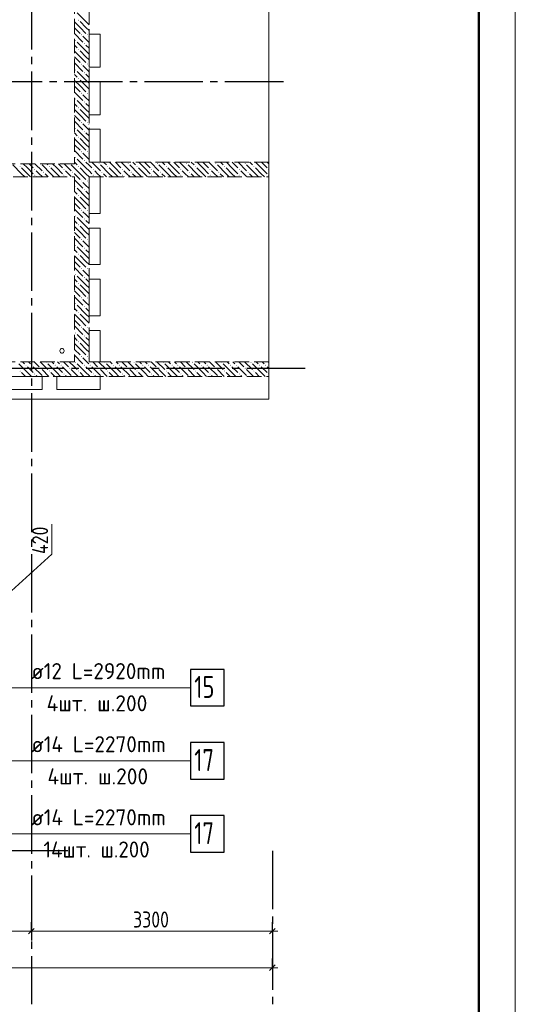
# Model space of a CAD drawing. Header units: millimetres. Extents: x 0 to 36258, y 0 to 42000.
# Tile 15 of 19: x 22914 to 29700, y 14930 to 28400. Entities that reach past the tile are written whole.
import ezdxf

# ---------------------------------------------------------------- set-up
doc = ezdxf.new("R2010")
doc.units = ezdxf.units.MM
doc.linetypes.add('______2', pattern=[270, 200, -70])
doc.linetypes.add('______5', pattern=[1100, 800, -100, 100, -100])
for name, color, linetype, lineweight in [('Standard', 7, 'Continuous', 25), ('ДОП Верх по Х', 7, 'Continuous', 25), ('Оси', 40, '______5', 18), ('Позиционная метка номер позиции', 7, 'Continuous', 13)]:
    doc.layers.add(name, color=color, linetype=linetype, lineweight=lineweight)
doc.layers.add('ЖБ Перекрытие верхний уровень', color=7, linetype='Continuous', lineweight=25, true_color=0xe0e0ff)
doc.layers.add('ЖБ Стена верхний уровень', color=7, linetype='Continuous', lineweight=25, true_color=0x006e00)
doc.styles.add('GOST 2.304-81', font='txt')
doc.styles.add('ISOCPEUR', font='txt')

msp = doc.modelspace()

# ---------------------------------------------------------------- hatches: boundary and pattern name
at = {"layer": 'ЖБ Стена верхний уровень', "linetype": 'Continuous', "lineweight": 18, "transparency": 33554687}
for points in [[(23714, 28393), (23721, 28400), (23727, 28393), (23721, 28387)], [(23754, 28193), (23761, 28200), (23767, 28193), (23761, 28187)], [(23834, 28193), (23841, 28200), (23847, 28193), (23841, 28187)], [(23674, 28113), (23681, 28120), (23687, 28113), (23681, 28107)], [(23794, 28073), (23801, 28080), (23807, 28073), (23801, 28067)], [(23714, 27993), (23721, 28000), (23727, 27993), (23721, 27987)], [(23754, 27793), (23761, 27800), (23767, 27793), (23761, 27787)], [(23834, 27793), (23841, 27800), (23847, 27793), (23841, 27787)], [(23674, 27713), (23681, 27720), (23687, 27713), (23681, 27707)], [(23794, 27673), (23801, 27680), (23807, 27673), (23801, 27667)], [(23714, 27593), (23721, 27600), (23727, 27593), (23721, 27587)], [(23754, 27393), (23761, 27400), (23767, 27393), (23761, 27387)], [(23834, 27393), (23841, 27400), (23847, 27393), (23841, 27387)], [(23674, 27313), (23681, 27320), (23687, 27313), (23681, 27307)], [(23794, 27273), (23801, 27280), (23807, 27273), (23801, 27267)], [(23714, 27193), (23721, 27200), (23727, 27193), (23721, 27187)], [(23754, 26993), (23761, 27000), (23767, 26993), (23761, 26987)], [(23834, 26993), (23841, 27000), (23847, 26993), (23841, 26987)], [(23674, 26913), (23681, 26920), (23687, 26913), (23681, 26907)], [(23794, 26873), (23801, 26880), (23807, 26873), (23801, 26867)], [(23714, 26793), (23721, 26800), (23727, 26793), (23721, 26787)], [(23754, 26593), (23761, 26600), (23767, 26593), (23761, 26587)], [(23834, 26593), (23841, 26600), (23847, 26593), (23841, 26587)], [(23204, 26430), (23201, 26427), (23198, 26430)], [(23604, 26430), (23601, 26427), (23598, 26430)], [(23674, 26513), (23681, 26520), (23687, 26513), (23681, 26507)], [(23794, 26473), (23801, 26480), (23807, 26473), (23801, 26467)], [(23994, 26433), (24001, 26440), (24007, 26433), (24001, 26427)], [(24394, 26433), (24401, 26440), (24407, 26433), (24401, 26427)], [(24794, 26433), (24801, 26440), (24807, 26433), (24801, 26427)], [(25194, 26433), (25201, 26440), (25207, 26433), (25201, 26427)], [(25594, 26433), (25601, 26440), (25607, 26433), (25601, 26427)], [(25994, 26433), (26001, 26440), (26007, 26433), (26001, 26427)], [(22914, 26393), (22921, 26400), (22927, 26393), (22921, 26387)], [(23114, 26353), (23121, 26360), (23127, 26353), (23121, 26347)], [(23114, 26273), (23121, 26280), (23127, 26273), (23121, 26267)], [(23234, 26313), (23241, 26320), (23247, 26313), (23241, 26307)], [(23314, 26393), (23321, 26400), (23327, 26393), (23321, 26387)], [(23514, 26353), (23521, 26360), (23527, 26353), (23521, 26347)], [(23514, 26273), (23521, 26280), (23527, 26273), (23521, 26267)], [(23634, 26313), (23641, 26320), (23647, 26313), (23641, 26307)], [(23714, 26393), (23721, 26400), (23727, 26393), (23721, 26387)], [(23914, 26353), (23921, 26360), (23927, 26353), (23921, 26347)], [(23914, 26273), (23921, 26280), (23927, 26273), (23921, 26267)], [(24034, 26313), (24041, 26320), (24047, 26313), (24041, 26307)], [(24114, 26393), (24121, 26400), (24127, 26393), (24121, 26387)], [(24314, 26353), (24321, 26360), (24327, 26353), (24321, 26347)], [(24314, 26273), (24321, 26280), (24327, 26273), (24321, 26267)], [(24434, 26313), (24441, 26320), (24447, 26313), (24441, 26307)], [(24514, 26393), (24521, 26400), (24527, 26393), (24521, 26387)], [(24714, 26353), (24721, 26360), (24727, 26353), (24721, 26347)], [(24714, 26273), (24721, 26280), (24727, 26273), (24721, 26267)], [(24834, 26313), (24841, 26320), (24847, 26313), (24841, 26307)], [(24914, 26393), (24921, 26400), (24927, 26393), (24921, 26387)], [(25114, 26353), (25121, 26360), (25127, 26353), (25121, 26347)], [(25114, 26273), (25121, 26280), (25127, 26273), (25121, 26267)], [(25234, 26313), (25241, 26320), (25247, 26313), (25241, 26307)], [(25314, 26393), (25321, 26400), (25327, 26393), (25321, 26387)], [(25514, 26353), (25521, 26360), (25527, 26353), (25521, 26347)], [(25514, 26273), (25521, 26280), (25527, 26273), (25521, 26267)], [(25634, 26313), (25641, 26320), (25647, 26313), (25641, 26307)], [(25714, 26393), (25721, 26400), (25727, 26393), (25721, 26387)], [(25914, 26353), (25921, 26360), (25927, 26353), (25921, 26347)], [(25914, 26273), (25921, 26280), (25927, 26273), (25921, 26267)], [(26034, 26313), (26041, 26320), (26047, 26313), (26041, 26307)], [(26114, 26393), (26121, 26400), (26127, 26393), (26121, 26387)], [(26314, 26353), (26321, 26360), (26324, 26357), (26324, 26350), (26321, 26347)], [(26314, 26273), (26321, 26280), (26324, 26277), (26324, 26270), (26321, 26267)], [(23754, 26193), (23761, 26200), (23767, 26193), (23761, 26187)], [(23834, 26193), (23841, 26200), (23847, 26193), (23841, 26187)], [(23674, 26113), (23681, 26120), (23687, 26113), (23681, 26107)], [(23714, 25993), (23721, 26000), (23727, 25993), (23721, 25987)], [(23794, 26073), (23801, 26080), (23807, 26073), (23801, 26067)], [(23754, 25793), (23761, 25800), (23767, 25793), (23761, 25787)], [(23834, 25793), (23841, 25800), (23847, 25793), (23841, 25787)], [(23674, 25713), (23681, 25720), (23687, 25713), (23681, 25707)], [(23714, 25593), (23721, 25600), (23727, 25593), (23721, 25587)], [(23794, 25673), (23801, 25680), (23807, 25673), (23801, 25667)], [(23754, 25393), (23761, 25400), (23767, 25393), (23761, 25387)], [(23834, 25393), (23841, 25400), (23847, 25393), (23841, 25387)], [(23674, 25313), (23681, 25320), (23687, 25313), (23681, 25307)], [(23714, 25193), (23721, 25200), (23727, 25193), (23721, 25187)], [(23794, 25273), (23801, 25280), (23807, 25273), (23801, 25267)], [(23674, 24913), (23681, 24920), (23687, 24913), (23681, 24907)], [(23754, 24993), (23761, 25000), (23767, 24993), (23761, 24987)], [(23834, 24993), (23841, 25000), (23847, 24993), (23841, 24987)], [(23714, 24793), (23721, 24800), (23727, 24793), (23721, 24787)], [(23794, 24873), (23801, 24880), (23807, 24873), (23801, 24867)], [(23674, 24513), (23681, 24520), (23687, 24513), (23681, 24507)], [(23754, 24593), (23761, 24600), (23767, 24593), (23761, 24587)], [(23834, 24593), (23841, 24600), (23847, 24593), (23841, 24587)], [(23714, 24393), (23721, 24400), (23727, 24393), (23721, 24387)], [(23794, 24473), (23801, 24480), (23807, 24473), (23801, 24467)], [(23674, 24113), (23681, 24120), (23687, 24113), (23681, 24107)], [(23754, 24193), (23761, 24200), (23767, 24193), (23761, 24187)], [(23834, 24193), (23841, 24200), (23847, 24193), (23841, 24187)], [(23714, 23993), (23721, 24000), (23727, 23993), (23721, 23987)], [(23794, 24073), (23801, 24080), (23807, 24073), (23801, 24067)], [(23274, 23713), (23281, 23720), (23287, 23713), (23281, 23707)], [(23674, 23713), (23681, 23720), (23687, 23713), (23681, 23707)], [(23754, 23793), (23761, 23800), (23767, 23793), (23761, 23787)], [(23834, 23793), (23841, 23800), (23847, 23793), (23841, 23787)], [(24074, 23713), (24081, 23720), (24087, 23713), (24081, 23707)], [(24474, 23713), (24481, 23720), (24487, 23713), (24481, 23707)], [(24874, 23713), (24881, 23720), (24887, 23713), (24881, 23707)], [(25274, 23713), (25281, 23720), (25287, 23713), (25281, 23707)], [(25674, 23713), (25681, 23720), (25687, 23713), (25681, 23707)], [(26074, 23713), (26081, 23720), (26087, 23713), (26081, 23707)], [(22914, 23593), (22921, 23600), (22927, 23593), (22921, 23587)], [(22994, 23673), (23001, 23680), (23007, 23673), (23001, 23667)], [(23074, 23673), (23081, 23680), (23087, 23673), (23081, 23667)], [(23194, 23633), (23201, 23640), (23207, 23633), (23201, 23627)], [(23314, 23593), (23321, 23600), (23327, 23593), (23321, 23587)], [(23394, 23673), (23401, 23680), (23407, 23673), (23401, 23667)], [(23474, 23673), (23481, 23680), (23487, 23673), (23481, 23667)], [(23594, 23633), (23601, 23640), (23607, 23633), (23601, 23627)], [(23714, 23593), (23721, 23600), (23727, 23593), (23721, 23587)], [(23794, 23673), (23801, 23680), (23807, 23673), (23801, 23667)], [(23874, 23673), (23881, 23680), (23887, 23673), (23881, 23667)], [(23994, 23633), (24001, 23640), (24007, 23633), (24001, 23627)], [(24114, 23593), (24121, 23600), (24127, 23593), (24121, 23587)], [(24194, 23673), (24201, 23680), (24207, 23673), (24201, 23667)], [(24274, 23673), (24281, 23680), (24287, 23673), (24281, 23667)], [(24394, 23633), (24401, 23640), (24407, 23633), (24401, 23627)], [(24514, 23593), (24521, 23600), (24527, 23593), (24521, 23587)], [(24594, 23673), (24601, 23680), (24607, 23673), (24601, 23667)], [(24674, 23673), (24681, 23680), (24687, 23673), (24681, 23667)], [(24794, 23633), (24801, 23640), (24807, 23633), (24801, 23627)], [(24914, 23593), (24921, 23600), (24927, 23593), (24921, 23587)], [(24994, 23673), (25001, 23680), (25007, 23673), (25001, 23667)], [(25074, 23673), (25081, 23680), (25087, 23673), (25081, 23667)], [(25194, 23633), (25201, 23640), (25207, 23633), (25201, 23627)], [(25314, 23593), (25321, 23600), (25327, 23593), (25321, 23587)], [(25394, 23673), (25401, 23680), (25407, 23673), (25401, 23667)], [(25474, 23673), (25481, 23680), (25487, 23673), (25481, 23667)], [(25594, 23633), (25601, 23640), (25607, 23633), (25601, 23627)], [(25714, 23593), (25721, 23600), (25727, 23593), (25721, 23587)], [(25794, 23673), (25801, 23680), (25807, 23673), (25801, 23667)], [(25874, 23673), (25881, 23680), (25887, 23673), (25881, 23667)], [(25994, 23633), (26001, 23640), (26007, 23633), (26001, 23627)], [(26114, 23593), (26121, 23600), (26127, 23593), (26121, 23587)], [(26194, 23673), (26201, 23680), (26207, 23673), (26201, 23667)], [(26274, 23673), (26281, 23680), (26287, 23673), (26281, 23667)], [(23114, 23553), (23121, 23560), (23127, 23553), (23121, 23547)], [(23514, 23553), (23521, 23560), (23527, 23553), (23521, 23547)], [(23914, 23553), (23921, 23560), (23927, 23553), (23921, 23547)], [(24314, 23553), (24321, 23560), (24327, 23553), (24321, 23547)], [(24714, 23553), (24721, 23560), (24727, 23553), (24721, 23547)], [(25114, 23553), (25121, 23560), (25127, 23553), (25121, 23547)], [(25514, 23553), (25521, 23560), (25527, 23553), (25521, 23547)], [(25914, 23553), (25921, 23560), (25927, 23553), (25921, 23547)], [(26314, 23553), (26321, 23560), (26324, 23557), (26324, 23550), (26321, 23547)]]:
    msp.add_hatch(color=7, dxfattribs=at).paths.add_polyline_path(points, flags=16)

# ---------------------------------------------------------------- linework, layer by layer
at = {"layer": 'Standard', "color": 7, "linetype": 'Continuous', "lineweight": 13, "transparency": 33554687}
for p, q in [((23354, 21090), (23354, 21497)), ((22754, 20540), (23354, 21090)), ((21824, 15930), (23074, 15930)), ((23074, 15930), (26374, 15930)), ((26374, 15930), (26449, 15930)), ((7924, 15430), (26374, 15430)), ((26374, 15430), (26449, 15430))]:
    msp.add_line(p, q, dxfattribs=at)
at = {"layer": 'Standard', "color": 251, "linetype": 'Continuous', "lineweight": -3, "true_color": 0x656565, "transparency": 33554687}
for p, q in [((23074, 15930), (23074, 16055)), ((26374, 15930), (26374, 16055)), ((23074, 15930), (23074, 15805)), ((23074, 15930), (23074, 15930)), ((26374, 15930), (26374, 15805)), ((26374, 15930), (26374, 15930)), ((26374, 15430), (26374, 15555)), ((26374, 15430), (26374, 15305)), ((26374, 15430), (26374, 15430))]:
    msp.add_line(p, q, dxfattribs=at)
at = {"layer": 'Standard', "color": 7, "linetype": 'Continuous', "lineweight": 25, "transparency": 33554687}
for p, q in [((23036, 15892), (23111, 15968)), ((26336, 15892), (26411, 15968)), ((26336, 15392), (26411, 15468))]:
    msp.add_line(p, q, dxfattribs=at)
at = {"layer": 'Standard', "color": 7, "linetype": 'Continuous', "lineweight": 13, "transparency": 33554687}
msp.add_lwpolyline([(0, 0), (29700, 0), (29700, 42000), (0, 42000), (0, 0)], close=True, dxfattribs=at)
at = {"layer": 'Standard', "color": 7, "linetype": 'Continuous', "lineweight": 50, "transparency": 33554687}
msp.add_lwpolyline([(2000, 41500), (29200, 41500), (29200, 500), (2000, 500), (2000, 41500)], close=True, dxfattribs=at)
at = {"layer": 'ДОП Верх по Х', "color": 7, "linetype": 'Continuous', "lineweight": 13, "transparency": 33554687}
for p, q in [((23054, 19261), (25140, 19261)), ((23054, 18261), (25162, 18261)), ((23054, 17261), (25162, 17261))]:
    msp.add_line(p, q, dxfattribs=at)
at = {"layer": 'ДОП Верх по Х', "color": 7, "linetype": 'Continuous', "lineweight": 25, "transparency": 33554687}
for points in [[(25254, 19011), (25714, 19011), (25714, 19511), (25254, 19511), (25254, 19011)], [(25254, 18011), (25714, 18011), (25714, 18511), (25254, 18511), (25254, 18011)], [(25254, 17011), (25714, 17011), (25714, 17511), (25254, 17511), (25254, 17011)]]:
    msp.add_lwpolyline(points, dxfattribs=at)
at = {"layer": 'ЖБ Перекрытие верхний уровень', "color": 7, "linetype": 'Continuous', "lineweight": 18, "transparency": 33554687}
for p, q in [((26324, 23210), (26324, 31890)), ((23864, 27750), (23864, 28200)), ((23864, 28200), (24014, 28200)), ((24014, 28200), (24014, 27750)), ((24014, 27750), (23864, 27750)), ((23864, 27550), (24014, 27550)), ((23864, 27100), (23864, 27550)), ((24014, 27550), (24014, 27100)), ((24014, 27100), (23864, 27100)), ((23864, 26450), (23864, 26900)), ((23864, 26900), (24014, 26900)), ((24014, 26900), (24014, 26450)), ((24014, 26450), (23864, 26450)), ((23864, 26250), (24014, 26250)), ((23864, 25750), (23864, 26250)), ((24014, 26250), (24014, 25750)), ((24014, 25750), (23864, 25750)), ((23864, 25050), (23864, 25550)), ((23864, 25550), (24014, 25550)), ((24014, 25550), (24014, 25050)), ((24014, 25050), (23864, 25050)), ((23864, 24850), (24014, 24850)), ((23864, 24350), (23864, 24850)), ((24014, 24850), (24014, 24350)), ((24014, 24350), (23864, 24350)), ((23864, 23720), (23864, 24150)), ((23864, 24150), (24014, 24150)), ((24014, 24150), (24014, 23720)), ((23467, 23884), (23464, 23875)), ((23464, 23875), (23464, 23865)), ((23464, 23865), (23467, 23856)), ((23473, 23891), (23467, 23884)), ((23467, 23856), (23473, 23849)), ((23480, 23897), (23473, 23891)), ((23473, 23849), (23480, 23843)), ((23489, 23900), (23480, 23897)), ((23480, 23843), (23489, 23840)), ((23499, 23900), (23489, 23900)), ((23508, 23897), (23499, 23900)), ((23499, 23840), (23508, 23843)), ((23515, 23891), (23508, 23897)), ((23508, 23843), (23515, 23849)), ((23521, 23884), (23515, 23891)), ((23515, 23849), (23521, 23856)), ((23524, 23875), (23521, 23884)), ((23521, 23856), (23524, 23865)), ((23524, 23865), (23524, 23875)), ((23489, 23840), (23499, 23840)), ((24014, 23720), (23864, 23720)), ((22724, 23520), (23224, 23520)), ((23224, 23520), (23224, 23340)), ((23424, 23520), (24014, 23520)), ((23424, 23340), (23424, 23520)), ((24014, 23520), (24014, 23340)), ((23224, 23340), (22724, 23340)), ((24014, 23340), (23424, 23340)), ((22354, 23210), (26324, 23210))]:
    msp.add_line(p, q, dxfattribs=at)
at = {"layer": 'ЖБ Стена верхний уровень', "color": 251, "linetype": '______2', "lineweight": 13, "true_color": 0x656565, "transparency": 33554687}
for p, q in [((23664, 31380), (23664, 26430)), ((23864, 26450), (23864, 31380)), ((23664, 26430), (21044, 26430)), ((26324, 26450), (23864, 26450)), ((26324, 26250), (26324, 26450)), ((21744, 26250), (23664, 26250)), ((23664, 26250), (23664, 23720)), ((23864, 23720), (23864, 26250)), ((23864, 26250), (26324, 26250)), ((23664, 23720), (21824, 23720)), ((26324, 23720), (23864, 23720)), ((26324, 23520), (26324, 23720)), ((22024, 23520), (23664, 23520)), ((23664, 23520), (23864, 23520)), ((23864, 23520), (26324, 23520))]:
    msp.add_line(p, q, dxfattribs=at)
at = {"layer": 'ЖБ Стена верхний уровень', "color": 9, "linetype": 'Continuous', "lineweight": 18, "true_color": 0xc7c7c7, "transparency": 33554687}
for p, q in [((23821, 28373), (23701, 28493)), ((23741, 28293), (23664, 28370)), ((23664, 28290), (23741, 28213)), ((23741, 28373), (23821, 28293)), ((23741, 28293), (23821, 28213)), ((23821, 28373), (23864, 28330)), ((23821, 28293), (23864, 28250)), ((23664, 28210), (23781, 28093)), ((23821, 28133), (23781, 28173)), ((23861, 28173), (23864, 28170)), ((23664, 28050), (23701, 28013)), ((23821, 27973), (23701, 28093)), ((23861, 28093), (23821, 28133)), ((23821, 28053), (23864, 28010)), ((23741, 27893), (23664, 27970)), ((23664, 27890), (23741, 27813)), ((23741, 27973), (23821, 27893)), ((23741, 27893), (23821, 27813)), ((23821, 27973), (23864, 27930)), ((23821, 27893), (23864, 27850)), ((23664, 27810), (23781, 27693)), ((23821, 27733), (23781, 27773)), ((23861, 27773), (23864, 27770)), ((23664, 27650), (23701, 27613)), ((23821, 27573), (23701, 27693)), ((23861, 27693), (23821, 27733)), ((23821, 27653), (23864, 27610)), ((23741, 27493), (23664, 27570)), ((23664, 27490), (23741, 27413)), ((23741, 27573), (23821, 27493)), ((23741, 27493), (23821, 27413)), ((23821, 27573), (23864, 27530)), ((23821, 27493), (23864, 27450)), ((23664, 27410), (23781, 27293)), ((23821, 27333), (23781, 27373)), ((23861, 27373), (23864, 27370)), ((23664, 27250), (23701, 27213)), ((23821, 27173), (23701, 27293)), ((23861, 27293), (23821, 27333)), ((23821, 27253), (23864, 27210)), ((23741, 27093), (23664, 27170)), ((23664, 27090), (23741, 27013)), ((23741, 27173), (23821, 27093)), ((23741, 27093), (23821, 27013)), ((23821, 27173), (23864, 27130)), ((23821, 27093), (23864, 27050)), ((23664, 27010), (23781, 26893)), ((23821, 26933), (23781, 26973)), ((23861, 26973), (23864, 26970)), ((23664, 26850), (23701, 26813)), ((23821, 26773), (23701, 26893)), ((23861, 26893), (23821, 26933)), ((23821, 26853), (23864, 26810)), ((23741, 26693), (23664, 26770)), ((23664, 26690), (23741, 26613)), ((23741, 26773), (23821, 26693)), ((23741, 26693), (23821, 26613)), ((23821, 26773), (23864, 26730)), ((23821, 26693), (23864, 26650)), ((23664, 26610), (23781, 26493)), ((23821, 26533), (23781, 26573)), ((23861, 26573), (23864, 26570)), ((22941, 26293), (22821, 26413)), ((23021, 26373), (22964, 26430)), ((23044, 26430), (23101, 26373)), ((23124, 26430), (23221, 26333)), ((23341, 26293), (23221, 26413)), ((23284, 26430), (23301, 26413)), ((23421, 26373), (23364, 26430)), ((23444, 26430), (23501, 26373)), ((23524, 26430), (23621, 26333)), ((23664, 26370), (23621, 26413)), ((23664, 26450), (23701, 26413)), ((23821, 26373), (23701, 26493)), ((23861, 26493), (23821, 26533)), ((23821, 26453), (23864, 26410)), ((23864, 26410), (23901, 26373)), ((23904, 26450), (24021, 26333)), ((24141, 26293), (24021, 26413)), ((24064, 26450), (24101, 26413)), ((24221, 26373), (24144, 26450)), ((24224, 26450), (24301, 26373)), ((24304, 26450), (24421, 26333)), ((24541, 26293), (24421, 26413)), ((24464, 26450), (24501, 26413)), ((24621, 26373), (24544, 26450)), ((24624, 26450), (24701, 26373)), ((24704, 26450), (24821, 26333)), ((24941, 26293), (24821, 26413)), ((24864, 26450), (24901, 26413)), ((25021, 26373), (24944, 26450)), ((25024, 26450), (25101, 26373)), ((25104, 26450), (25221, 26333)), ((25341, 26293), (25221, 26413)), ((25264, 26450), (25301, 26413)), ((25421, 26373), (25344, 26450)), ((25424, 26450), (25501, 26373)), ((25504, 26450), (25621, 26333)), ((25741, 26293), (25621, 26413)), ((25664, 26450), (25701, 26413)), ((25821, 26373), (25744, 26450)), ((25824, 26450), (25901, 26373)), ((25904, 26450), (26021, 26333)), ((26141, 26293), (26021, 26413)), ((26064, 26450), (26101, 26413)), ((26221, 26373), (26144, 26450)), ((26224, 26450), (26301, 26373)), ((26304, 26450), (26324, 26430)), ((22941, 26373), (23021, 26293)), ((22941, 26293), (22984, 26250)), ((23021, 26373), (23101, 26293)), ((23021, 26293), (23064, 26250)), ((23181, 26293), (23141, 26333)), ((23221, 26253), (23181, 26293)), ((23261, 26293), (23304, 26250)), ((23341, 26373), (23421, 26293)), ((23341, 26293), (23384, 26250)), ((23421, 26373), (23501, 26293)), ((23421, 26293), (23464, 26250)), ((23581, 26293), (23541, 26333)), ((23621, 26253), (23581, 26293)), ((23661, 26293), (23664, 26290)), ((23741, 26293), (23664, 26370)), ((23664, 26290), (23741, 26213)), ((23741, 26373), (23821, 26293)), ((23741, 26293), (23821, 26213)), ((23821, 26373), (23864, 26330)), ((23821, 26293), (23864, 26250)), ((23864, 26330), (23901, 26293)), ((23981, 26293), (23941, 26333)), ((24021, 26253), (23981, 26293)), ((24061, 26293), (24104, 26250)), ((24141, 26373), (24221, 26293)), ((24141, 26293), (24184, 26250)), ((24221, 26373), (24301, 26293)), ((24221, 26293), (24264, 26250)), ((24381, 26293), (24341, 26333)), ((24421, 26253), (24381, 26293)), ((24461, 26293), (24504, 26250)), ((24541, 26373), (24621, 26293)), ((24541, 26293), (24584, 26250)), ((24621, 26373), (24701, 26293)), ((24621, 26293), (24664, 26250)), ((24781, 26293), (24741, 26333)), ((24821, 26253), (24781, 26293)), ((24861, 26293), (24904, 26250)), ((24941, 26373), (25021, 26293)), ((24941, 26293), (24984, 26250)), ((25021, 26373), (25101, 26293)), ((25021, 26293), (25064, 26250)), ((25181, 26293), (25141, 26333)), ((25221, 26253), (25181, 26293)), ((25261, 26293), (25304, 26250)), ((25341, 26373), (25421, 26293)), ((25341, 26293), (25384, 26250)), ((25421, 26373), (25501, 26293)), ((25421, 26293), (25464, 26250)), ((25581, 26293), (25541, 26333)), ((25621, 26253), (25581, 26293)), ((25661, 26293), (25704, 26250)), ((25741, 26373), (25821, 26293)), ((25741, 26293), (25784, 26250)), ((25821, 26373), (25901, 26293)), ((25821, 26293), (25864, 26250)), ((25981, 26293), (25941, 26333)), ((26021, 26253), (25981, 26293)), ((26061, 26293), (26104, 26250)), ((26141, 26373), (26221, 26293)), ((26141, 26293), (26184, 26250)), ((26221, 26373), (26301, 26293)), ((26221, 26293), (26264, 26250)), ((23141, 26253), (23144, 26250)), ((23541, 26253), (23544, 26250)), ((23664, 26210), (23781, 26093)), ((23821, 26133), (23781, 26173)), ((23861, 26093), (23821, 26133)), ((23861, 26173), (23864, 26170)), ((23864, 26250), (23864, 26250)), ((23941, 26253), (23944, 26250)), ((24341, 26253), (24344, 26250)), ((24741, 26253), (24744, 26250)), ((25141, 26253), (25144, 26250)), ((25541, 26253), (25544, 26250)), ((25941, 26253), (25944, 26250)), ((23664, 26050), (23701, 26013)), ((23821, 25973), (23701, 26093)), ((23821, 26053), (23864, 26010)), ((23741, 25893), (23664, 25970)), ((23664, 25890), (23741, 25813)), ((23741, 25973), (23821, 25893)), ((23741, 25893), (23821, 25813)), ((23821, 25973), (23864, 25930)), ((23821, 25893), (23864, 25850)), ((23664, 25810), (23781, 25693)), ((23821, 25733), (23781, 25773)), ((23861, 25693), (23821, 25733)), ((23861, 25773), (23864, 25770)), ((23664, 25650), (23701, 25613)), ((23821, 25573), (23701, 25693)), ((23821, 25653), (23864, 25610)), ((23741, 25493), (23664, 25570)), ((23664, 25490), (23741, 25413)), ((23741, 25573), (23821, 25493)), ((23741, 25493), (23821, 25413)), ((23821, 25573), (23864, 25530)), ((23821, 25493), (23864, 25450)), ((23664, 25410), (23781, 25293)), ((23821, 25333), (23781, 25373)), ((23861, 25293), (23821, 25333)), ((23861, 25373), (23864, 25370)), ((23664, 25250), (23701, 25213)), ((23821, 25173), (23701, 25293)), ((23821, 25253), (23864, 25210)), ((23741, 25093), (23664, 25170)), ((23664, 25090), (23741, 25013)), ((23741, 25173), (23821, 25093)), ((23741, 25093), (23821, 25013)), ((23821, 25173), (23864, 25130)), ((23821, 25093), (23864, 25050)), ((23664, 25010), (23781, 24893)), ((23821, 24933), (23781, 24973)), ((23861, 24893), (23821, 24933)), ((23861, 24973), (23864, 24970)), ((23664, 24850), (23701, 24813)), ((23821, 24773), (23701, 24893)), ((23821, 24853), (23864, 24810)), ((23741, 24693), (23664, 24770)), ((23664, 24690), (23741, 24613)), ((23741, 24773), (23821, 24693)), ((23741, 24693), (23821, 24613)), ((23821, 24773), (23864, 24730)), ((23821, 24693), (23864, 24650)), ((23664, 24610), (23781, 24493)), ((23821, 24533), (23781, 24573)), ((23861, 24493), (23821, 24533)), ((23861, 24573), (23864, 24570)), ((23664, 24450), (23701, 24413)), ((23821, 24373), (23701, 24493)), ((23821, 24453), (23864, 24410)), ((23741, 24293), (23664, 24370)), ((23664, 24290), (23741, 24213)), ((23741, 24373), (23821, 24293)), ((23741, 24293), (23821, 24213)), ((23821, 24373), (23864, 24330)), ((23821, 24293), (23864, 24250)), ((23664, 24210), (23781, 24093)), ((23821, 24133), (23781, 24173)), ((23861, 24093), (23821, 24133)), ((23861, 24173), (23864, 24170)), ((23664, 24050), (23701, 24013)), ((23821, 23973), (23701, 24093)), ((23821, 24053), (23864, 24010)), ((23741, 23893), (23664, 23970)), ((23664, 23890), (23741, 23813)), ((23741, 23973), (23821, 23893)), ((23741, 23893), (23821, 23813)), ((23821, 23973), (23864, 23930)), ((23821, 23893), (23864, 23850)), ((22954, 23720), (22981, 23693)), ((23061, 23693), (23034, 23720)), ((23114, 23720), (23181, 23653)), ((23194, 23720), (23301, 23613)), ((23354, 23720), (23381, 23693)), ((23461, 23693), (23434, 23720)), ((23514, 23720), (23581, 23653)), ((23594, 23720), (23664, 23650)), ((23664, 23810), (23781, 23693)), ((23821, 23733), (23781, 23773)), ((23861, 23693), (23821, 23733)), ((23861, 23773), (23864, 23770)), ((23914, 23720), (23981, 23653)), ((23994, 23720), (24101, 23613)), ((24154, 23720), (24181, 23693)), ((24261, 23693), (24234, 23720)), ((24314, 23720), (24381, 23653)), ((24394, 23720), (24501, 23613)), ((24554, 23720), (24581, 23693)), ((24661, 23693), (24634, 23720)), ((24714, 23720), (24781, 23653)), ((24794, 23720), (24901, 23613)), ((24954, 23720), (24981, 23693)), ((25061, 23693), (25034, 23720)), ((25114, 23720), (25181, 23653)), ((25194, 23720), (25301, 23613)), ((25354, 23720), (25381, 23693)), ((25461, 23693), (25434, 23720)), ((25514, 23720), (25581, 23653)), ((25594, 23720), (25701, 23613)), ((25754, 23720), (25781, 23693)), ((25861, 23693), (25834, 23720)), ((25914, 23720), (25981, 23653)), ((25994, 23720), (26101, 23613)), ((26154, 23720), (26181, 23693)), ((26261, 23693), (26234, 23720)), ((26314, 23720), (26324, 23710)), ((23021, 23573), (22901, 23693)), ((22941, 23573), (22994, 23520)), ((23021, 23653), (23101, 23573)), ((23021, 23573), (23074, 23520)), ((23101, 23653), (23221, 23533)), ((23314, 23520), (23221, 23613)), ((23421, 23573), (23301, 23693)), ((23341, 23573), (23394, 23520)), ((23421, 23653), (23501, 23573)), ((23421, 23573), (23474, 23520)), ((23501, 23653), (23621, 23533)), ((23664, 23570), (23621, 23613)), ((23664, 23650), (23701, 23613)), ((23821, 23573), (23701, 23693)), ((23741, 23573), (23794, 23520)), ((23821, 23653), (23864, 23610)), ((23821, 23573), (23864, 23530)), ((23864, 23610), (23901, 23573)), ((23901, 23653), (24021, 23533)), ((24114, 23520), (24021, 23613)), ((24221, 23573), (24101, 23693)), ((24141, 23573), (24194, 23520)), ((24221, 23653), (24301, 23573)), ((24221, 23573), (24274, 23520)), ((24301, 23653), (24421, 23533)), ((24514, 23520), (24421, 23613)), ((24621, 23573), (24501, 23693)), ((24541, 23573), (24594, 23520)), ((24621, 23653), (24701, 23573)), ((24621, 23573), (24674, 23520)), ((24701, 23653), (24821, 23533)), ((24914, 23520), (24821, 23613)), ((25021, 23573), (24901, 23693)), ((24941, 23573), (24994, 23520)), ((25021, 23653), (25101, 23573)), ((25021, 23573), (25074, 23520)), ((25101, 23653), (25221, 23533)), ((25314, 23520), (25221, 23613)), ((25421, 23573), (25301, 23693)), ((25341, 23573), (25394, 23520)), ((25421, 23653), (25501, 23573)), ((25421, 23573), (25474, 23520)), ((25501, 23653), (25621, 23533)), ((25714, 23520), (25621, 23613)), ((25821, 23573), (25701, 23693)), ((25741, 23573), (25794, 23520)), ((25821, 23653), (25901, 23573)), ((25821, 23573), (25874, 23520)), ((25901, 23653), (26021, 23533)), ((26114, 23520), (26021, 23613)), ((26221, 23573), (26101, 23693)), ((26141, 23573), (26194, 23520)), ((26221, 23653), (26301, 23573)), ((26221, 23573), (26274, 23520)), ((26301, 23653), (26324, 23630)), ((23154, 23520), (23141, 23533)), ((23554, 23520), (23541, 23533)), ((23714, 23520), (23664, 23570)), ((23864, 23530), (23874, 23520)), ((23954, 23520), (23941, 23533)), ((24354, 23520), (24341, 23533)), ((24754, 23520), (24741, 23533)), ((25154, 23520), (25141, 23533)), ((25554, 23520), (25541, 23533)), ((25954, 23520), (25941, 23533))]:
    msp.add_line(p, q, dxfattribs=at)
at = {"layer": 'Оси', "color": 8, "linetype": '______5', "lineweight": -3, "transparency": 33554687}
for p, q in [((23074, 32090), (23074, 14930)), ((26524, 27550), (3600, 27550)), ((26824, 23630), (3600, 23630)), ((23574, 17030), (3600, 17030)), ((26374, 17030), (26374, 14930))]:
    msp.add_line(p, q, dxfattribs=at)
at = {"layer": 'Позиционная метка номер позиции', "color": 7, "linetype": 'Continuous', "lineweight": 13, "transparency": 33554687}
for points in [[(21694, 19501), (21934, 19261), (25254, 19261)], [(20834, 17761), (21334, 18261), (25254, 18261)], [(17434, 17761), (17934, 17261), (25254, 17261)]]:
    msp.add_lwpolyline(points, dxfattribs=at)

# ---------------------------------------------------------------- texts
at = {"layer": 'Standard', "color": 7, "linetype": 'Continuous', "lineweight": 25, "transparency": 33554687, "insert": (23304, 21090), "char_height": 220, "width": 531.96, "attachment_point": 7, "rotation": 90, "style": 'GOST 2.304-81'}
msp.add_mtext('420', dxfattribs=at)
at = {"layer": 'Standard', "color": 7, "linetype": 'Continuous', "lineweight": 25, "transparency": 33554687, "insert": (24466, 15980), "char_height": 220, "width": 641.48, "attachment_point": 7, "style": 'GOST 2.304-81'}
msp.add_mtext('3300', dxfattribs=at)
at = {"layer": 'ДОП Верх по Х', "color": 7, "linetype": 'Continuous', "lineweight": 13, "transparency": 33554687, "attachment_point": 7, "style": 'ISOCPEUR'}
for s, insert, char_height, width in [('\\W0.96;ø12 L=2920mm ', (23074, 19378), 220, 2150.52), ('\\W0.75;15', (25304, 19121), 300, 472.27), ('\\W0.97;4шт. ш.200 ', (23283, 18938), 220, 1734.41), ('\\W0.96;ø14 L=2270mm ', (23074, 18378), 220, 2172.61), ('\\W0.75;17', (25304, 18121), 300, 472.27), ('\\W0.97;4шт. ш.200 ', (23294, 17938), 220, 1734.41), ('\\W0.96;ø14 L=2270mm ', (23074, 17378), 220, 2172.61), ('\\W0.75;17', (25304, 17121), 300, 472.27), ('\\W0.95;14шт. ш.200 ', (23239, 16938), 220, 1842)]:
    msp.add_mtext(s, dxfattribs=dict(at, insert=insert, char_height=char_height, width=width))

doc.saveas('drawing.dxf')
